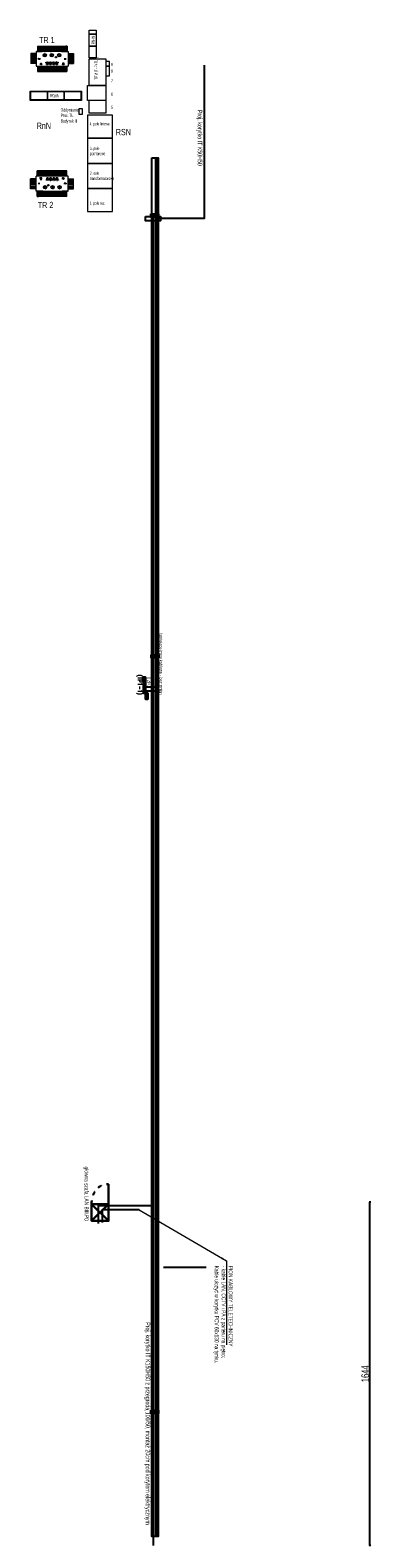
# Model space of a CAD drawing. Header units: millimetres. Extents: x -62998 to -8100, y -87740 to -8913.
# Tile 3 of 4: x -40504 to -38860, y -82133 to -74918. Entities that reach past the tile are written whole.
import ezdxf

# ---------------------------------------------------------------- set-up
doc = ezdxf.new("R2010")
doc.units = ezdxf.units.MM
doc.linetypes.add('ACAD_ISO03W100', pattern=[30, 12, -18])
doc.layers.get('Defpoints').update_dxf_attribs({"color": 6})
for name, color, linetype, lineweight in [('$EL_istn_ST', 7, 'Continuous', 13), ('$EL_Tekst', 7, 'Continuous', 20), ('$IT_korytko_K150', 1, 'KorK400', 25), ('$IT_korytko_K50', 5, 'KorK400', 25), ('$IT_projektowane szafy LAN', 104, 'Continuous', 30), ('$IT_projektowane szafy LAN salowe', 104, 'Continuous', 30), ('$IT_WLZ', 1, 'Continuous', 9)]:
    doc.layers.add(name, color=color, linetype=linetype, lineweight=lineweight)
for name, color, linetype in [('$EL_przepust E90', 10, 'Continuous'), ('$IT_kanały_DLP_Al', 1, 'CENT_Listwy kablowe_AL'), ('E_Tablice', 6, 'Continuous')]:
    doc.layers.add(name, color=color, linetype=linetype)
doc.styles.add('ROMANS', font='romans.shx', dxfattribs={"width": 0.8})
doc.styles.get("Standard").update_dxf_attribs({"font": 'ARIALN.TTF', "width": 0.8})
doc.linetypes.add('CENT_Listwy kablowe_AL', pattern='A,250,-100,["LKAl",Standard,S=100,R=0,X=-100,Y=-50],-250', length=600)
doc.linetypes.add('KorK100', pattern='A,0,[132,ltypeshp.shx,S=50,R=0,X=-50,Y=0],-100,[132,ltypeshp.shx,S=50,R=0,X=-50,Y=0]', length=100)
doc.linetypes.add('KorK400', pattern='A,0,[132,ltypeshp.shx,S=200,R=0,X=-200,Y=0],-400,[132,ltypeshp.shx,S=200,R=0,X=-200,Y=0]', length=400)
doc.linetypes.add('LAl_LINE', pattern='A,0.5,-0.2,["LAl",Standard,S=0.1,R=0.5,X=-0.15,Y=-0.05],-0.25', length=0.95)
doc.dimstyles.new('Copy of RENSTUDIO', dxfattribs={"dimscale": 1.5, "dimtxt": 2.5, "dimasz": 2.5, "dimexe": 1.25, "dimexo": 0.625, "dimtad": 1, "dimdec": 1, "dimrnd": 0.5, "dimtxsty": 'Standard', "dimblk": 'ARCHTICK', "dimcen": 2.5, "dimadec": 0, "dimazin": 0, "dimtfac": 1, "dimtdec": 1, "dimtmove": 0, "dimatfit": 3, "dimfxl": 4, "dimfxlon": 1, "dimarcsym": 0})

# ---------------------------------------------------------------- blocks, each defined once
blk = doc.blocks.new('3TL+NP')
at = {"ltscale": 2}
for points in [[(0, 0), (39, 0), (39, 35), (0, 35)], [(0, 35), (39, 35), (39, 0), (0, 0)]]:
    blk.add_lwpolyline(points, close=True, dxfattribs=at)
for points in [[(0, 35), (39, 0), (39, 0)], [(0, 0), (39, 35), (39, 35)]]:
    blk.add_lwpolyline(points, dxfattribs=at)
blk = doc.blocks.new('G$C0D8CCB56')
for points in [[(23.1, 49.6), (23.1, 49.1), (23.1, 48.2), (23.1, 47.7), (23.6, 47.7), (29.3, 47.7), (29.8, 47.7), (29.8, 48.2), (29.8, 49.1), (29.8, 49.6)], [(108.8, 47.8), (109.3, 47.8), (109.3, 48.3), (109.3, 49.2), (109.3, 49.7), (108.8, 49.7), (103.1, 49.7), (102.6, 49.7), (102.6, 49.2), (102.6, 48.3), (102.6, 47.8), (103.1, 47.8)]]:
    blk.add_hatch(color=256).paths.add_polyline_path(points)
h = blk.add_hatch()
h.set_pattern_fill('STEEL', color=256, scale=0.25, style=0)
h.set_pattern_definition([(45, (-26.8741, -3.1821), (-0.561266, 0.561266), []), (45, (-26.8741, -2.78525), (-0.561266, 0.561266), [])])
h.paths.add_polyline_path([(34.3, 32.7, 1), (29.2, 32.7, 1)])
h = blk.add_hatch()
h.set_pattern_fill('STEEL', color=256, scale=0.015, style=0)
h.set_pattern_definition([(45, (21.875547, 40.13513), (-0.03367596, 0.03367596), []), (45, (21.875547, 40.15894), (-0.03367596, 0.03367596), [])])
h.paths.add_polyline_path([(52.5, 34.7, 1), (48.9, 34.7, 1)])
h.paths.add_polyline_path([(52.4, 34.7, 1), (49.1, 34.7, 1)], flags=16)
h = blk.add_hatch()
h.set_pattern_fill('STEEL', color=256, scale=0.015, style=0)
h.set_pattern_definition([(45, (31.723335, 40.13513), (-0.03367596, 0.03367596), []), (45, (31.723335, 40.15894), (-0.03367596, 0.03367596), [])])
h.paths.add_polyline_path([(62.4, 34.7, 1), (58.8, 34.7, 1)])
h.paths.add_polyline_path([(62.2, 34.7, 1), (58.9, 34.7, 1)], flags=16)
h = blk.add_hatch()
h.set_pattern_fill('STEEL', color=256, scale=0.015, style=0)
h.set_pattern_definition([(45, (41.664893, 40.13513), (-0.03367596, 0.03367596), []), (45, (41.664893, 40.15894), (-0.03367596, 0.03367596), [])])
h.paths.add_polyline_path([(72.3, 34.7, 1), (68.7, 34.7, 1)])
h.paths.add_polyline_path([(72.2, 34.7, 1), (68.9, 34.7, 1)], flags=16)
h = blk.add_hatch()
h.set_pattern_fill('STEEL', color=256, scale=0.015, style=0)
h.set_pattern_definition([(45, (50.99837, 40.13513), (-0.03367596, 0.03367596), []), (45, (50.99837, 40.15894), (-0.03367596, 0.03367596), [])])
h.paths.add_polyline_path([(81.7, 34.7, 1), (78.1, 34.7, 1)])
h.paths.add_polyline_path([(81.5, 34.7, 1), (78.2, 34.7, 1)], flags=16)
for p, q in [((16.7, 64.6), (0, 64.6)), ((0, 64.6), (0, 34.4)), ((0, 61.2), (0, 60.8)), ((16.7, 60.8), (0, 60.8)), ((0, 57.4), (0, 57)), ((16.7, 57), (0, 57)), ((0, 53.2), (0, 52.8)), ((16.7, 52.8), (0, 52.8)), ((0, 49.8), (0, 49.4)), ((16.7, 49.4), (0, 49.4)), ((16.7, 71.4), (16.7, 25.8)), ((16.7, 71.4), (17.1, 71.4)), ((17.5, 71.4), (17.1, 71.4)), ((17.5, 71.4), (21.9, 71.4)), ((20.5, 87.6), (35.2, 87.6)), ((20.5, 87.6), (20.5, 71.4)), ((21.9, 87.6), (22.2, 87.6)), ((21.9, 71.4), (22.2, 71.4)), ((22.2, 71.4), (35.2, 71.4)), ((23.6, 49.6), (23.1, 49.6)), ((23.1, 49.1), (23.1, 49.6)), ((23.1, 49.6), (29.8, 49.6)), ((23.1, 48.2), (23.1, 49.1)), ((23.1, 47.7), (23.1, 48.2)), ((23.6, 47.7), (23.1, 47.7)), ((23.6, 49.6), (29.3, 49.6)), ((23.6, 47.7), (29.3, 47.7)), ((23.9, 49.6), (24.4, 49.6)), ((23.9, 47.7), (24.4, 47.7)), ((24.3, 87.6), (24.3, 71.4)), ((24.4, 49.6), (24.4, 49.1)), ((24.4, 48.2), (24.4, 49.1)), ((24.4, 48.2), (24.4, 47.7)), ((26.6, 87.6), (27, 87.6)), ((28.1, 87.6), (28.1, 71.4)), ((31.4, 87.6), (31.7, 87.6)), ((31.7, 87.6), (32.6, 87.6)), ((31.7, 71.4), (32.6, 71.4)), ((31.9, 87.6), (31.9, 71.4)), ((35.7, 87.6), (35.7, 71.4)), ((35.7, 87.6), (94.6, 87.6)), ((94.6, 71.4), (35.7, 71.4)), ((39.5, 87.6), (39.5, 71.4)), ((43.3, 87.6), (43.3, 71.4)), ((47.1, 87.6), (47.1, 71.4)), ((50.9, 87.6), (50.9, 71.4)), ((54.7, 87.6), (54.7, 71.4)), ((58.5, 87.6), (58.5, 71.4)), ((62.3, 87.6), (62.3, 71.4)), ((66.1, 87.6), (66.1, 71.4)), ((69.9, 87.6), (69.9, 71.4)), ((73.7, 87.6), (73.7, 71.4)), ((77.5, 87.6), (77.5, 71.4)), ((81.3, 87.6), (81.3, 71.4)), ((85.1, 87.6), (85.1, 71.4)), ((88.9, 87.6), (88.9, 71.4)), ((92.7, 87.6), (92.7, 71.4)), ((94.6, 87.6), (107.4, 87.6)), ((94.6, 71.4), (115, 71.4)), ((96.6, 87.6), (96.6, 71.4)), ((100.4, 87.6), (100.4, 71.4)), ((100.5, 71.4), (101, 71.4)), ((102.6, 87.6), (103, 87.6)), ((103.1, 49.7), (108.8, 49.7)), ((103.1, 47.8), (108.8, 47.8)), ((104.2, 87.6), (104.2, 71.4)), ((106.9, 49.7), (106.4, 49.7)), ((106.4, 47.8), (106.9, 47.8)), ((106.9, 49.2), (106.9, 49.7)), ((106.9, 48.3), (106.9, 49.2)), ((106.9, 47.8), (106.9, 48.3)), ((107.4, 87.6), (107.7, 87.6)), ((107.7, 87.6), (108, 87.6)), ((108, 87.6), (108, 71.4)), ((111.8, 87.6), (108, 87.6)), ((108, 87.6), (108, 87.6)), ((108, 87.6), (108, 87.6)), ((111.8, 87.6), (111.8, 71.4)), ((115, 71.4), (115, 25.8)), ((115, 64.6), (131.7, 64.6)), ((115, 60.8), (131.7, 60.8)), ((115, 57), (131.7, 57)), ((115, 52.8), (131.7, 52.8)), ((115, 49.4), (131.7, 49.4)), ((131.7, 64.6), (131.7, 34.4)), ((131.7, 61.2), (131.7, 60.8)), ((131.7, 57.4), (131.7, 57)), ((131.7, 53.2), (131.7, 52.8)), ((131.7, 49.8), (131.7, 49.4)), ((0, 46), (0, 45.6)), ((16.7, 45.6), (0, 45.6)), ((0, 42.2), (0, 41.8)), ((16.7, 41.8), (0, 41.8)), ((0, 38.4), (0, 38)), ((16.7, 38), (0, 38)), ((0, 34.6), (0, 34.2)), ((16.7, 34.2), (0, 34.2)), ((16.7, 25.8), (115, 25.8)), ((20.5, 25.8), (20.5, 9.7)), ((20.5, 9.7), (111.2, 9.7)), ((24.3, 25.8), (24.3, 9.7)), ((28.1, 25.8), (28.1, 9.7)), ((31.9, 25.8), (31.9, 9.7)), ((35.7, 25.8), (35.7, 9.7)), ((39.5, 25.8), (39.5, 9.7)), ((43.3, 25.8), (43.3, 9.7)), ((46.2, 36.8), (46.2, 38)), ((46.2, 38), (55.2, 38)), ((46.2, 36.8), (55.2, 36.8)), ((47.1, 25.8), (47.1, 9.7)), ((48.3, 36.6), (48.3, 31.1)), ((48.3, 31.8), (48.3, 31.9)), ((48.3, 31.8), (48.3, 31.9)), ((48.3, 31.2), (48.3, 31.8)), ((48.3, 31.2), (48.3, 31.8)), ((48.3, 31.1), (48.3, 31.2)), ((48.3, 31.1), (48.3, 31.2)), ((49, 31.1), (48.3, 31.1)), ((48.8, 33), (48.4, 33)), ((48.4, 33), (48.8, 33)), ((48.8, 32.7), (48.4, 32.7)), ((48.4, 32.7), (48.8, 32.7)), ((48.8, 32.1), (48.4, 32.1)), ((48.4, 32.1), (48.8, 32.1)), ((48.8, 31.8), (48.4, 31.8)), ((48.8, 33.1), (49, 33.1)), ((48.8, 32.4), (48.8, 33.1)), ((48.8, 32.4), (48.8, 31.6)), ((48.8, 31.6), (49, 31.6)), ((49, 34.2), (49, 31.1)), ((49, 31.1), (49.9, 31.1)), ((49.9, 33.1), (49.9, 31.1)), ((49.9, 32.8), (51.6, 32.8)), ((49.9, 32.6), (51.6, 32.6)), ((49.9, 32.1), (51.6, 32.1)), ((49.9, 32), (51.6, 32)), ((49.9, 31.1), (51.6, 31.1)), ((50.9, 25.8), (50.9, 9.7)), ((51.6, 33.1), (51.6, 31.1)), ((51.6, 31.1), (52.5, 31.1)), ((52.5, 34.2), (52.5, 31.1)), ((52.5, 31.1), (53.1, 31.1)), ((53.1, 36.6), (53.1, 31.1)), ((54.2, 25.8), (54.2, 9.7)), ((55.2, 38), (55.2, 36.8)), ((56.1, 36.8), (56.1, 38)), ((56.1, 38), (65.1, 38)), ((56.1, 36.8), (65.1, 36.8)), ((58, 25.8), (58, 9.7)), ((58.2, 36.6), (58.2, 31.1)), ((58.6, 33), (58.2, 33)), ((58.2, 33), (58.6, 33)), ((58.6, 32.7), (58.2, 32.7)), ((58.2, 32.7), (58.6, 32.7)), ((58.6, 32.1), (58.2, 32.1)), ((58.2, 32.1), (58.6, 32.1)), ((58.2, 31.8), (58.2, 31.9)), ((58.2, 31.8), (58.2, 31.9)), ((58.6, 31.8), (58.2, 31.8)), ((58.2, 31.2), (58.2, 31.8)), ((58.2, 31.2), (58.2, 31.8)), ((58.2, 31.1), (58.2, 31.2)), ((58.2, 31.1), (58.2, 31.2)), ((58.8, 31.1), (58.2, 31.1)), ((58.7, 33.1), (58.8, 33.1)), ((58.7, 32.4), (58.7, 33.1)), ((58.7, 32.4), (58.7, 31.6)), ((58.7, 31.6), (58.8, 31.6)), ((58.8, 34.2), (58.8, 31.1)), ((58.8, 31.1), (59.7, 31.1)), ((59.7, 33.1), (59.7, 31.1)), ((59.7, 32.8), (61.4, 32.8)), ((59.7, 32.6), (61.4, 32.6)), ((59.7, 32.1), (61.4, 32.1)), ((59.7, 32), (61.4, 32)), ((59.7, 31.1), (61.4, 31.1)), ((61.4, 33.1), (61.4, 31.1)), ((61.4, 31.1), (62.3, 31.1)), ((61.8, 25.8), (61.8, 9.7)), ((62.3, 34.2), (62.3, 31.1)), ((62.3, 31.1), (63, 31.1)), ((63, 36.6), (63, 31.1)), ((65.1, 38), (65.1, 36.8)), ((65.6, 25.8), (65.6, 9.7)), ((66, 36.8), (66, 38)), ((66, 38), (75, 38)), ((66, 36.8), (75, 36.8)), ((68.1, 36.6), (68.1, 31.1)), ((68.1, 31.8), (68.1, 31.9)), ((68.1, 31.8), (68.1, 31.9)), ((68.1, 31.2), (68.1, 31.8)), ((68.1, 31.2), (68.1, 31.8)), ((68.1, 31.1), (68.1, 31.2)), ((68.1, 31.1), (68.1, 31.2)), ((68.8, 31.1), (68.1, 31.1)), ((68.6, 33), (68.2, 33)), ((68.2, 33), (68.6, 33)), ((68.6, 32.7), (68.2, 32.7)), ((68.2, 32.7), (68.6, 32.7)), ((68.6, 32.1), (68.2, 32.1)), ((68.2, 32.1), (68.6, 32.1)), ((68.6, 31.8), (68.2, 31.8)), ((68.6, 33.1), (68.8, 33.1)), ((68.6, 32.4), (68.6, 33.1)), ((68.6, 32.4), (68.6, 31.6)), ((68.6, 31.6), (68.8, 31.6)), ((68.8, 34.2), (68.8, 31.1)), ((68.8, 31.1), (69.7, 31.1)), ((69.4, 25.8), (69.4, 9.7)), ((69.7, 33.1), (69.7, 31.1)), ((69.7, 32.8), (71.4, 32.8)), ((69.7, 32.6), (71.4, 32.6)), ((69.7, 32.1), (71.4, 32.1)), ((69.7, 32), (71.4, 32)), ((69.7, 31.1), (71.4, 31.1)), ((71.4, 33.1), (71.4, 31.1)), ((71.4, 31.1), (72.3, 31.1)), ((72.3, 34.2), (72.3, 31.1)), ((72.3, 31.1), (72.9, 31.1)), ((72.9, 36.6), (72.9, 31.1)), ((73.2, 25.8), (73.2, 9.7)), ((75, 38), (75, 36.8)), ((75.4, 36.8), (75.4, 38)), ((75.4, 38), (84.4, 38)), ((75.4, 36.8), (84.4, 36.8)), ((77, 25.8), (77, 9.7)), ((77.5, 36.6), (77.5, 31.1)), ((77.9, 33), (77.5, 33)), ((77.5, 33), (77.9, 33)), ((77.9, 32.7), (77.5, 32.7)), ((77.5, 32.7), (77.9, 32.7)), ((77.9, 32.1), (77.5, 32.1)), ((77.5, 32.1), (77.9, 32.1)), ((77.5, 31.8), (77.5, 31.9)), ((77.5, 31.8), (77.5, 31.9)), ((77.9, 31.8), (77.5, 31.8)), ((77.5, 31.2), (77.5, 31.8)), ((77.5, 31.2), (77.5, 31.8)), ((77.5, 31.1), (77.5, 31.2)), ((77.5, 31.1), (77.5, 31.2)), ((78.1, 31.1), (77.5, 31.1)), ((77.9, 33.1), (78.1, 33.1)), ((77.9, 32.4), (77.9, 33.1)), ((77.9, 32.4), (77.9, 31.6)), ((77.9, 31.6), (78.1, 31.6)), ((78.1, 34.2), (78.1, 31.1)), ((78.1, 31.1), (79, 31.1)), ((79, 33.1), (79, 31.1)), ((79, 32.8), (80.7, 32.8)), ((79, 32.6), (80.7, 32.6)), ((79, 32.1), (80.7, 32.1)), ((79, 32), (80.7, 32)), ((79, 31.1), (80.7, 31.1)), ((79.9, 33.5), (79.9, 32.8)), ((80.7, 33.1), (80.7, 31.1)), ((80.7, 31.1), (81.6, 31.1)), ((80.8, 25.8), (80.8, 9.7)), ((81.6, 34.2), (81.6, 31.1)), ((81.6, 31.1), (82.3, 31.1)), ((82.3, 36.6), (82.3, 31.1)), ((84.4, 38), (84.4, 36.8)), ((84.6, 25.8), (84.6, 9.7)), ((88.4, 25.8), (88.4, 9.7)), ((92.2, 25.8), (92.2, 9.7)), ((96, 25.8), (96, 9.7)), ((96.9, 32), (96.9, 31.3)), ((97.3, 32), (96.9, 32)), ((97.3, 31.3), (96.9, 31.3)), ((97.3, 35.4), (97.3, 32)), ((97.3, 32), (102.6, 32)), ((97.3, 31.3), (102.6, 31.3)), ((102.5, 35.7), (97.5, 35.7)), ((99.8, 25.8), (99.8, 9.7)), ((102.6, 32), (102.6, 35.4)), ((102.6, 32), (103.1, 32)), ((102.6, 31.3), (103, 31.3)), ((103.1, 32), (103, 31.3)), ((103.6, 25.8), (103.6, 9.7)), ((107.4, 25.8), (107.4, 9.7)), ((111.2, 25.8), (111.2, 9.7)), ((115, 45.6), (131.7, 45.6)), ((115, 41.8), (131.7, 41.8)), ((115, 38), (131.7, 38)), ((115, 34.2), (131.7, 34.2)), ((131.7, 46), (131.7, 45.6))]:
    blk.add_line(p, q)
for centre, radius in [((43.1, 59.8), 5.06), ((43.1, 59.8), 1.95), ((43.1, 59.8), 0.848), ((64.5, 59.7), 5.06), ((64.5, 59.7), 1.95), ((64.5, 59.7), 0.848), ((77.3, 53.5), 1.96), ((87.3, 59.7), 5.06), ((87.3, 59.7), 1.95), ((87.3, 59.7), 0.848), ((31.7, 32.7), 2.57), ((50.7, 34.7), 1.8), ((50.7, 34.7), 1.65), ((60.6, 34.7), 1.8), ((60.6, 34.7), 1.65), ((70.5, 34.7), 1.8), ((70.5, 34.7), 1.65), ((79.9, 34.7), 1.8), ((79.9, 34.7), 1.65)]:
    blk.add_circle(centre, radius)
for centre, radius, start, end in [((48.1, 36.6), 0.189, 358.3194, 79.0837), ((48.6, 32.8), 0.258, 144.5107, 215.4893), ((49.3, 32.4), 0.962, 161.8194, 198.1806), ((48.6, 31.9), 0.258, 144.5107, 215.4893), ((48.6, 32.8), 0.258, 324.5107, 35.4893), ((47.9, 32.4), 0.962, 341.8194, 18.1806), ((48.6, 31.9), 0.258, 324.5107, 35.4893), ((49.4, 32.3), 1.17, 247.3801, 292.6199), ((52, 32.3), 1.17, 247.3801, 292.6199), ((53.3, 36.6), 0.189, 100.9163, 181.6806), ((58, 36.6), 0.189, 358.3194, 79.0837), ((58.4, 32.8), 0.258, 144.5107, 215.4893), ((59.1, 32.4), 0.962, 161.8194, 198.1806), ((58.4, 31.9), 0.258, 144.5107, 215.4893), ((58.4, 32.8), 0.258, 324.5107, 35.4893), ((57.7, 32.4), 0.962, 341.8194, 18.1806), ((58.4, 31.9), 0.258, 324.5107, 35.4893), ((59.3, 32.3), 1.17, 247.3801, 292.6199), ((61.9, 32.3), 1.17, 247.3801, 292.6199), ((63.2, 36.6), 0.189, 100.9163, 181.6806), ((67.9, 36.6), 0.189, 358.3194, 79.0837), ((68.4, 32.8), 0.258, 144.5107, 215.4893), ((69.1, 32.4), 0.962, 161.8194, 198.1806), ((68.4, 31.9), 0.258, 144.5107, 215.4893), ((68.3, 32.8), 0.258, 324.5107, 35.4893), ((67.6, 32.4), 0.962, 341.8194, 18.1806), ((68.3, 31.9), 0.258, 324.5107, 35.4893), ((69.2, 32.3), 1.17, 247.3801, 292.6199), ((71.8, 32.3), 1.17, 247.3801, 292.6199), ((73.1, 36.6), 0.189, 100.9163, 181.6806), ((77.3, 36.6), 0.189, 358.3194, 79.0837), ((77.7, 32.8), 0.258, 144.5107, 215.4893), ((78.4, 32.4), 0.962, 161.8194, 198.1806), ((77.7, 31.9), 0.258, 144.5107, 215.4893), ((77.7, 32.8), 0.258, 324.5107, 35.4893), ((77, 32.4), 0.962, 341.8194, 18.1806), ((77.7, 31.9), 0.258, 324.5107, 35.4893), ((78.6, 32.3), 1.17, 247.3801, 292.6199), ((81.1, 32.3), 1.17, 247.3801, 292.6199), ((82.4, 36.6), 0.189, 100.9163, 181.6806), ((100, 33.9), 3.09, 143.5595, 149.8571), ((100, 33.9), 3.09, 30.1429, 36.4405)]:
    blk.add_arc(centre, radius, start, end)
for s, p in [('1W', (40, 66.1)), ('1V', (60.7, 66)), ('1U', (82.8, 65.7)), ('2w', (48.2, 40)), ('2v', (58.4, 40)), ('2u', (68.5, 40)), ('n', (78.8, 40.1))]:
    blk.add_text(s, height=2.38).set_placement(p)
blk = doc.blocks.new('SYMBOLE_G')
for points in [[(0, -2682), (800, -2682), (800, -3082), (0, -3082)], [(30, -2657), (770, -2657), (770, -2682), (30, -2682)], [(30, -3082), (770, -3082), (770, -3107), (30, -3107)]]:
    blk.add_lwpolyline(points, close=True)
blk = doc.blocks.new('__EDIGRA2__5683_G')
at = {"color": 10}
blk.add_lwpolyline([(0, -2682), (800, -2682), (800, -3082), (0, -3082)], close=True, dxfattribs=at)
for points in [[(30, -2657), (770, -2657), (770, -2682), (30, -2682)], [(30, -3082), (770, -3082), (770, -3107), (30, -3107)]]:
    blk.add_lwpolyline(points, close=True)
blk = doc.blocks.new('grot_60')
at = {"linetype": 'Continuous'}
blk.add_lwpolyline([(0, 0, 0, 2.3, 0), (-3, -5.2, 2.3, 2.3, 0)], format="xyseb", dxfattribs=at)
blk = doc.blocks.new('kropka')
at = {"color": 0, "const_width": 1.25}
blk.add_lwpolyline([(0, -0.2, 0.198912), (0.2, -0.2, 0.198912), (0.2, 0, 0.198912), (0.2, 0.2, 0.198912), (0, 0.2, 0.198912), (-0.2, 0.2, 0.198912), (-0.2, 0, 0.198912), (-0.2, -0.2, 0.198912), (0, -0.2)], format="xyb", close=True, dxfattribs=at)
blk = doc.blocks.new('G$C90C16F1A')
at = {"layer": '$IT_projektowane szafy LAN salowe'}
for p, q in [((-50, 60), (0, 0)), ((-50, 0), (0, 60))]:
    blk.add_line(p, q, dxfattribs=at)
blk.add_lwpolyline([(-50, 60), (0, 60), (0, 0), (-50, 0)], close=True, dxfattribs=at)
blk.add_lwpolyline([(-50, 0), (-110, 0)], dxfattribs=at)
at = {"layer": '$IT_projektowane szafy LAN salowe', "linetype": 'ACAD_ISO03W100'}
blk.add_arc((-53.4, 3.4), 56.7, 86.5483, 183.4517, dxfattribs=at)
blk = doc.blocks.new('_ArchTick')
at = {"color": 0, "linetype": 'ByBlock', "const_width": 0.15}
blk.add_lwpolyline([(-0.5, -0.5), (0.5, 0.5)], dxfattribs=at)
blk = doc.blocks.new('*D34')
at = {"color": 0, "lineweight": -2}
for p, q in [((-38874.5, -80526.2), (-38882.4, -80526.2)), ((-38880.5, -80526.2), (-38880.5, -82170.1)), ((-38874.5, -82170.1), (-38882.4, -82170.1))]:
    blk.add_line(p, q, dxfattribs=at)
at = {"layer": 'Defpoints', "color": 0}
for p in [(-38859.5, -80526.2), (-38880.5, -82170.1), (-38859.5, -82170.1)]:
    blk.add_point(p, dxfattribs=at)
at = {"color": 0, "linetype": 'ByBlock', "lineweight": -2, "xscale": 3.75, "yscale": 3.75, "zscale": 3.75}
for p, rotation in [((-38880.5, -80526.2), 90), ((-38880.5, -82170.1), 270)]:
    blk.add_blockref('_ArchTick', p, dxfattribs=dict(at, rotation=rotation))
at = {"color": 0, "insert": (-38900.6, -81348.2), "char_height": 37.5, "attachment_point": 5, "rotation": 90}
blk.add_mtext('1644', dxfattribs=at)

msp = doc.modelspace()

# ---------------------------------------------------------------- linework, layer by layer
at = {"layer": '$EL_istn_ST'}
for points in [[(-40188.51, -74937.94), (-40221.56, -74937.94), (-40221.56, -74918.19), (-40188.51, -74918.19)], [(-40188.51, -74994.29), (-40221.56, -74994.29), (-40221.56, -74937.94), (-40188.51, -74937.94)], [(-40188.51, -75050.64), (-40221.56, -75050.64), (-40221.56, -74994.29), (-40188.51, -74994.29)], [(-40141.28, -75182.48), (-40222.2, -75182.48), (-40222.2, -75054.79), (-40141.28, -75054.79)], [(-40141.28, -75089.88), (-40124.59, -75089.88), (-40124.59, -75067.84), (-40141.28, -75067.84)], [(-40141.28, -75136.79), (-40124.59, -75136.79), (-40124.59, -75089.88), (-40141.28, -75089.88)], [(-40141.28, -75254.29), (-40229.72, -75254.29), (-40229.72, -75182.48), (-40141.28, -75182.48)], [(-40504.02, -75209.58), (-40258.32, -75209.58), (-40258.32, -75254.58), (-40504.02, -75254.58)], [(-40141.28, -75315.74), (-40222.2, -75315.74), (-40222.2, -75253.98), (-40141.28, -75253.98)], [(-40255.21, -75322.44), (-40270.29, -75322.44), (-40270.29, -75292.38), (-40255.21, -75292.38)], [(-40109.72, -75325.77), (-40229.72, -75325.77), (-40229.72, -75435.77), (-40109.72, -75435.77)], [(-40109.72, -75435.77), (-40229.72, -75435.77), (-40229.72, -75555.77), (-40109.72, -75555.77)], [(-40109.72, -75555.77), (-40229.72, -75555.77), (-40229.72, -75675.77), (-40109.72, -75675.77)], [(-40109.72, -75675.77), (-40229.72, -75675.77), (-40229.72, -75785.77), (-40109.72, -75785.77)]]:
    msp.add_lwpolyline(points, close=True, dxfattribs=at)
at = {"layer": '$EL_przepust E90', "ltscale": 50}
for points in [[(-39926.64, -75797.76), (-39889.68, -75812.76)], [(-39926.64, -75812.76), (-39889.68, -75797.76)], [(-39925.76, -77907.75), (-39888.8, -77922.75)], [(-39925.76, -77922.75), (-39888.8, -77907.75)], [(-39926.64, -81522.61), (-39889.68, -81537.61)], [(-39926.64, -81537.61), (-39889.68, -81522.61)]]:
    msp.add_lwpolyline(points, dxfattribs=at)
for points in [[(-39926.64, -75797.76), (-39889.68, -75797.76), (-39889.68, -75812.76), (-39926.64, -75812.76)], [(-39925.76, -77907.75), (-39888.8, -77907.75), (-39888.8, -77922.75), (-39925.76, -77922.75)], [(-39926.64, -81522.61), (-39889.68, -81522.61), (-39889.68, -81537.61), (-39926.64, -81537.61)]]:
    msp.add_lwpolyline(points, close=True, dxfattribs=at)
at = {"layer": '$IT_kanały_DLP_Al', "color": 5, "linetype": 'LAl_LINE', "ltscale": 60}
msp.add_lwpolyline([(-39661.72, -80840.38), (-39865.2, -80840.38)], dxfattribs=at)
at = {"layer": '$IT_korytko_K150', "linetype": 'KorK100', "ltscale": 0.15}
for points in [[(-39914.31, -82170.1), (-39914.31, -75795.37)], [(-39923.42, -80544.29), (-40178.79, -80544.29), (-40178.79, -80629.79)], [(-39981.72, -80564.29), (-40158.79, -80564.29), (-40158.79, -80624.82)]]:
    msp.add_lwpolyline(points, dxfattribs=at)
at = {"layer": '$IT_korytko_K50', "linetype": 'KorK100', "ltscale": 0.05}
msp.add_lwpolyline([(-39904.31, -75817.27), (-39669.22, -75817.27), (-39669.22, -75086.29)], dxfattribs=at)
at = {"layer": '$IT_WLZ'}
for points in [[(-39981.72, -80564.29), (-39565.23, -80807.83)], [(-39565.23, -80807.83), (-39565.23, -81209.71)]]:
    msp.add_lwpolyline(points, dxfattribs=at)
for points in [[(-39921.81, -75529.64), (-39891.81, -75529.64), (-39891.81, -82126.74), (-39921.81, -82126.74)], [(-39902.56, -75529.64), (-39897.56, -75529.64), (-39897.56, -82126.71), (-39902.56, -82126.71)], [(-39951.72, -75810.44), (-39880.16, -75810.44), (-39880.16, -75830.44), (-39951.72, -75830.44)], [(-39951.72, -78061.19), (-39902.56, -78061.19), (-39902.56, -78081.19), (-39951.72, -78081.19)]]:
    msp.add_lwpolyline(points, close=True)

# ---------------------------------------------------------------- block references
at = {"layer": '$EL_istn_ST'}
for name, p, xscale, yscale, zscale in [('G$C0D8CCB56', (-40501.37, -75131.4), 1.56, 1.56, 1.56), ('SYMBOLE_G', (-40501.22, -74943.88), 0.1, 0.1, 0.1), ('SYMBOLE_G', (-40421.22, -74943.88), 0.1, 0.1, 0.1), ('__EDIGRA2__5683_G', (-40341.22, -74943.88), 0.1, 0.1, 0.1)]:
    msp.add_blockref(name, p, dxfattribs=dict(at, xscale=xscale, yscale=yscale, zscale=zscale))
at = {"layer": '$EL_istn_ST', "xscale": 1.56, "yscale": 1.56, "zscale": 1.56, "rotation": 180}
msp.add_blockref('G$C0D8CCB56', (-40296.26, -75576.81), dxfattribs=at)
at = {"layer": '$IT_projektowane szafy LAN salowe', "xscale": -1.6, "yscale": 1.35, "rotation": 89.99999999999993}
msp.add_blockref('G$C90C16F1A', (-40128.79, -80616.79), dxfattribs=at)
at = {"layer": '$IT_WLZ', "xscale": 5, "yscale": 5}
msp.add_blockref('kropka', (-39981.72, -80564.29), dxfattribs=at)
at = {"layer": '$IT_WLZ', "xscale": 4, "yscale": 4, "zscale": 4, "rotation": 270}
msp.add_blockref('grot_60', (-39565.23, -80807.83), dxfattribs=at)
at = {"layer": 'E_Tablice', "yscale": 0.3, "zscale": 10, "rotation": 270}
for p in [(-39962.22, -78013.79), (-39962.22, -78052.79)]:
    msp.add_blockref('3TL+NP', p, dxfattribs=at)
at = {"layer": 'E_Tablice', "xscale": 0.7000000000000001, "yscale": 0.3, "zscale": 10, "rotation": 270}
msp.add_blockref('3TL+NP', (-39951.72, -78091.79), dxfattribs=at)

# ---------------------------------------------------------------- texts
at = {"layer": '$EL_istn_ST', "attachment_point": 1}
for s, insert, char_height, width in [('{\\W0.8;TR 1}', (-40461.17, -74950.35), 30, 156.0349), ('8', (-40117.75, -75106.46), 15, 30.3285), ('9', (-40117.39, -75075.19), 15, 30.3285), ('7', (-40117.24, -75153.09), 15, 30.3285), ('{\\W0.7;RGnN}', (-40408.5, -75223.88), 16, 57.393), ('6', (-40117.41, -75217.32), 15, 30.3285), ('{\\W0.7;Oddymianie\\PPrac. TŁ\\PBudynek III}', (-40358.03, -75291.61), 16, 81.6966), ('5', (-40117.16, -75280.22), 15, 30.3285), ('{\\W0.8;RnN}', (-40472.73, -75360.45), 30, 156.0349), ('{\\W0.7;4. pole liniowe}', (-40218.94, -75358.64), 15, 81.6966), ('{\\W0.8;RSN}', (-40094.18, -75390.83), 30, 156.0349), ('{\\W0.7;3. pole pomiarowe }', (-40218.01, -75476.58), 15, 81.6966), ('{\\W0.7;2. pole transformatorowe }', (-40218.39, -75595.5), 15, 81.6966), ('{\\W0.8;TR 2}', (-40467.56, -75739.89), 30, 156.0349), ('{\\W0.7;1. pole rez.}', (-40218.65, -75738.53), 15, 81.6966)]:
    msp.add_mtext(s, dxfattribs=dict(at, insert=insert, char_height=char_height, width=width))
at = {"layer": '$EL_istn_ST', "char_height": 15, "width": 93.8, "attachment_point": 1, "rotation": 90}
for s, insert in [('{\\W0.7;RN-W}', (-40210.22, -74986.17)), ('{\\W0.7;TPM (T+P+TLL)}', (-40196.28, -75155.32))]:
    msp.add_mtext(s, dxfattribs=dict(at, insert=insert))
at = {"layer": '$EL_Tekst', "color": 7, "width": 0.8}
msp.add_text('Istniejące trasy kablowe - bez zmian', height=16, rotation=270, dxfattribs=at).set_placement((-39886.23, -77804.25))
at = {"layer": '$IT_korytko_K150', "color": 7, "linetype": 'ByBlock', "ltscale": 0.15, "width": 0.8}
msp.add_text('Proj. korytko IT K150H50 z przegrodą 100/50, montaż 20cm pod korytem elektrycznym', height=22, rotation=270, dxfattribs=at).set_placement((-39951.32, -81101.62))
at = {"layer": '$IT_korytko_K50', "color": 7, "linetype": 'ByBlock', "ltscale": 0.15, "width": 0.8}
msp.add_text('Proj. korytko IT K50H50', height=22, rotation=270, dxfattribs=at).set_placement((-39702.43, -75300))
at = {"layer": '$IT_projektowane szafy LAN', "color": 7, "width": 0.8}
msp.add_text('główna szafa LAN BIII.P0', height=20, rotation=270, dxfattribs=at).set_placement((-40243.87, -80356.72))
at = {"layer": '$IT_WLZ', "color": 7, "lineweight": 20, "insert": (-39534.54, -80831.37), "char_height": 20, "width": 460.4733, "attachment_point": 1, "rotation": 270}
msp.add_mtext('PION KABLOWY TELETECHNICZNY\\P- kable LAN, CCTV i PA z parteru na piętro;\\PKable ułożyć w korytku PCV 60x130 na tynku.', dxfattribs=at)
at = {"layer": 'E_Tablice', "color": 7, "style": 'ROMANS', "width": 0.7}
msp.add_text('(TP1-1)', height=20, rotation=270, dxfattribs=at).set_placement((-39988.67, -78003.56))
at = {"layer": 'E_Tablice', "color": 7, "width": 0.8}
msp.add_text('T3-1', height=25, rotation=270, dxfattribs=at).set_placement((-39945.19, -78009.7))

# ---------------------------------------------------------------- dimensions: what is measured, and where the dimension line sits
dim = msp.add_linear_dim(base=(-38880.49, -82170.1), p1=(-38859.51, -80526.21), p2=(-38859.51, -82170.1), angle=90, dimstyle='Copy of RENSTUDIO', override={"dimtxt": 25})
dim.commit()
dim.dimension.update_dxf_attribs({"geometry": '*D34', "text_midpoint": (-38900.58, -81348.15)})

doc.saveas('drawing.dxf')
